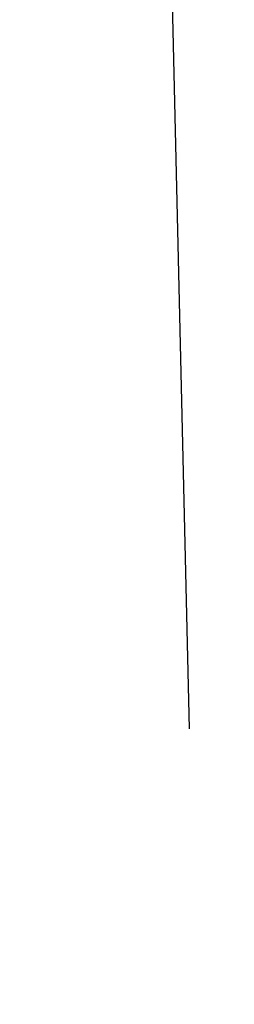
# Model space of a CAD drawing. Header units: feet. Extents: x 18803 to 104580, y -6601 to 116448.
# Tile 41 of 102: x 29064 to 29803, y 89339 to 92727. Entities that reach past the tile are written whole.
import ezdxf

# ---------------------------------------------------------------- set-up
doc = ezdxf.new("R2010")
doc.units = ezdxf.units.FT
doc.header["$LTSCALE"] = 100
doc.header["$MEASUREMENT"] = 0
doc.linetypes.add('DASHED', pattern=[0.75, 0.5, -0.25])
doc.layers.add('ELRGOV-SECTION', color=253, linetype='DASHED')

msp = doc.modelspace()

# ---------------------------------------------------------------- linework, layer by layer
at = {"layer": 'ELRGOV-SECTION', "ltscale": 50}
msp.add_line((29064.18120498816, 115279.9352152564), (29802.74378233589, 83620.65793831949), dxfattribs=at)

doc.saveas('drawing.dxf')
